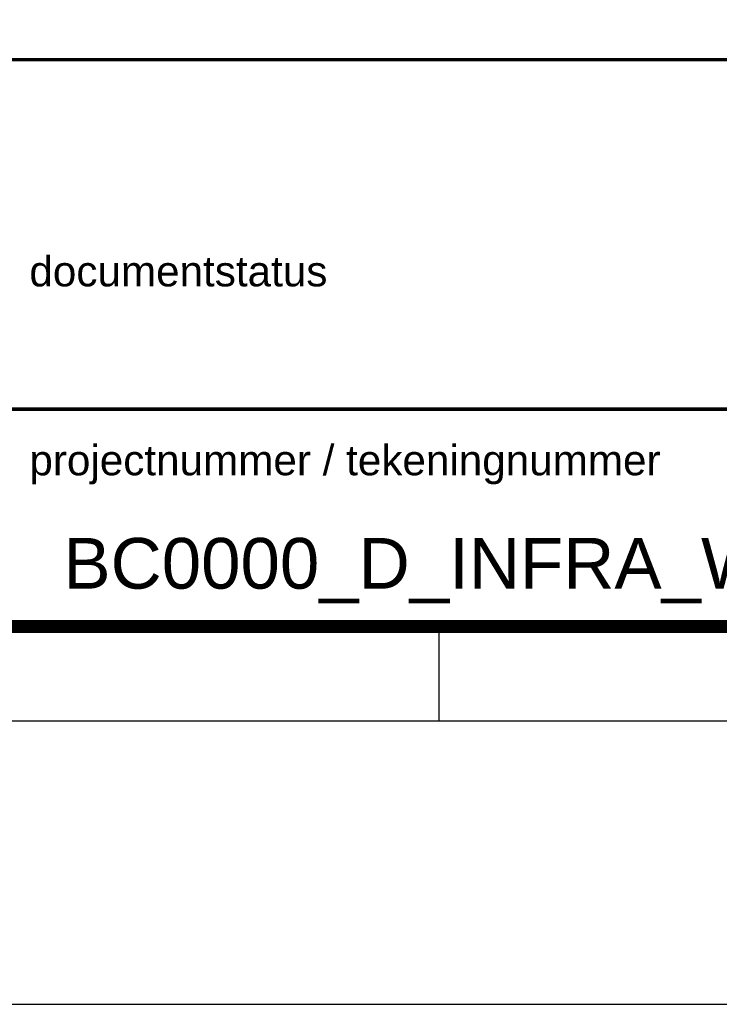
# Paper-space layout 'A3s' of a CAD drawing. Header units: metres. Extents: x 0 to 297, y 0 to 420.
# Tile 10 of 14: x 226 to 263, y 0 to 52. Entities that reach past the tile are written whole.
import ezdxf
from ezdxf.enums import TextEntityAlignment as Align

# ---------------------------------------------------------------- set-up
doc = ezdxf.new("R2010")
doc.units = ezdxf.units.M
for name, color, linetype, lineweight in [('X-XX-AL-TEKENBLAD-KADER-G', 7, 'Continuous', 25), ('X-XX-AL-TEKENBLAD-KADER-ROOSTERVERDELING-G', 7, 'Continuous', 25), ('X-XX-AL-TEKENBLAD_KADER-S', 7, 'Continuous', 25), ('X-XX-AL-TEKENBLAD_TITELBLOK-S', 7, 'Continuous', 25)]:
    doc.layers.add(name, color=color, linetype=linetype, lineweight=lineweight)
doc.styles.add('RHTITLEBLOCK', font='arial.ttf')
doc.styles.add('RHTITLEBLOCK2', font='txt')

# ---------------------------------------------------------------- blocks, each defined once
blk = doc.blocks.new('SAL-TEKENBLAD-A3-SO')
at = {"layer": 'X-XX-AL-TEKENBLAD-KADER-G'}
blk.add_line((-20, 287), (-20, -10), dxfattribs=at)
at = {"layer": 'X-XX-AL-TEKENBLAD-KADER-G', "const_width": 0.7}
blk.add_lwpolyline([(0, 0), (390, 0), (390, 277), (0, 277)], close=True, dxfattribs=at)
at = {"layer": 'X-XX-AL-TEKENBLAD-KADER-ROOSTERVERDELING-G'}
for p, q in [((-5, 282), (-5, -5)), ((-5, 38.5), (0, 38.5))]:
    blk.add_line(p, q, dxfattribs=at)
blk = doc.blocks.new('*U11')
at = {"const_width": 0.35}
blk.add_lwpolyline([(0, 45), (0, 0), (-180, 0), (-180, 45)], close=True, dxfattribs=at)
at = {"const_width": 0.18}
for points in [[(0, 30), (-180, 30)], [(0, 11.5), (-62, 11.5), (-62, 16.5)]]:
    blk.add_lwpolyline(points, dxfattribs=at)
at = {"style": 'RHTITLEBLOCK'}
for s, p in [('documentstatus', (-60.2, 18)), ('projectnummer / tekeningnummer', (-60.2, 8))]:
    blk.add_text(s, height=1.6, dxfattribs=at).set_placement(p)
for tag, height, p in [('REVISIE', 1.6, (-175, 50.05)), ('NL_META_BLADNUMMER', 2.5, (-78.5, 2)), ('NL_META_AANTAL_BLADEN', 2.5, (-67.5, 2))]:
    blk.add_attdef(tag, text='', height=height, dxfattribs=at).set_placement(p, align=Align.CENTER)
for tag, p, height in [('WIJZIGINGSOMSCHRIJVING', (-168.2, 50.05), 1.6), ('NL_META_OPSTELLER', (-83.2, 50.05), 1.6), ('GECONTROLEERD', (-60.2, 50.05), 1.6), ('NL_META_AUTORISATOR', (-37.2, 50.05), 1.6), ('NL_META_UITGAVE', (-14.2, 50.05), 1.6), ('CLIENT01', (-176.4, 36.5), 2.5), ('NL_META_PROJECTOMSCHRIJVING', (-86.4, 36.5), 2.5), ('CLIENT02', (-176.4, 32), 2.5), ('NL_META_PROJECTOMSCHRIJVING_02', (-86.4, 32), 2.5), ('NL_META_TEKENINGOMSCHRIJVING', (-176.4, 21.5), 2.5), ('NL_META_TEKENINGOMSCHRIJVING_02', (-176.4, 17), 2.5), ('NL_META_DOCUMENTSTATUS', (-58.4, 13.5), 2.5), ('NL_META_REVISIE', (-17.234, 13.5), 2.5), ('NL_META_TEKENINGOMSCHRIJVING_03', (-176.4, 12.5), 2.5), ('NL_META_TEKENBLADFORMAAT', (-176.4, 2.154), 2.5), ('SCALE', (-148.4, 2.154), 2.5), ('FASE', (-115.4, 2), 2.5)]:
    blk.add_attdef(tag, p, '', height=height, dxfattribs=at)
blk.add_attdef('FILENAME', text='', height=1, rotation=90, dxfattribs=at).set_placement((1.5, 13), align=Align.MIDDLE_LEFT)
at = {"style": 'RHTITLEBLOCK2'}
for tag, p in [('NL_META_EIGENAAR', (-64.5, 14.444)), ('AFDELING', (-64.5, 12.5))]:
    blk.add_attdef(tag, text='', height=1, dxfattribs=at).set_placement(p, align=Align.RIGHT)
at = {"style": 'RHTITLEBLOCK'}
blk.add_attdef('NL_META_ID_NUMMER', text='', height=2.683, dxfattribs=at).set_placement((-58.4, 2), (-3.6, 2), align=Align.ALIGNED)
at = {"layer": 'Defpoints', "style": 'RHTITLEBLOCK', "flags": 2}
for tag, p in [('NL_META_DOCUMENTSOORT', (-168.2, -2.3)), ('NL_META_TAAL', (-121.2, -2.3))]:
    blk.add_attdef(tag, p, '', height=1.8, dxfattribs=at)

psp = doc.layouts.new('A3s')

# ---------------------------------------------------------------- block references
at = {"layer": 'X-XX-AL-TEKENBLAD_KADER-S', "rotation": 90}
psp.add_blockref('SAL-TEKENBLAD-A3-SO', (287, 20), dxfattribs=at)
at = {"layer": 'X-XX-AL-TEKENBLAD_TITELBLOK-S'}
ref = psp.add_blockref('*U11', (287, 20), dxfattribs=at)
ref.add_attrib('NL_META_ID_NUMMER', 'BC0000_D_INFRA_W_FD_0000', dxfattribs={"layer": '0', "height": 2.68344, "style": 'RHTITLEBLOCK'}).set_placement((228.6, 22), (283.4, 22), align=Align.ALIGNED)

doc.saveas('drawing.dxf')
